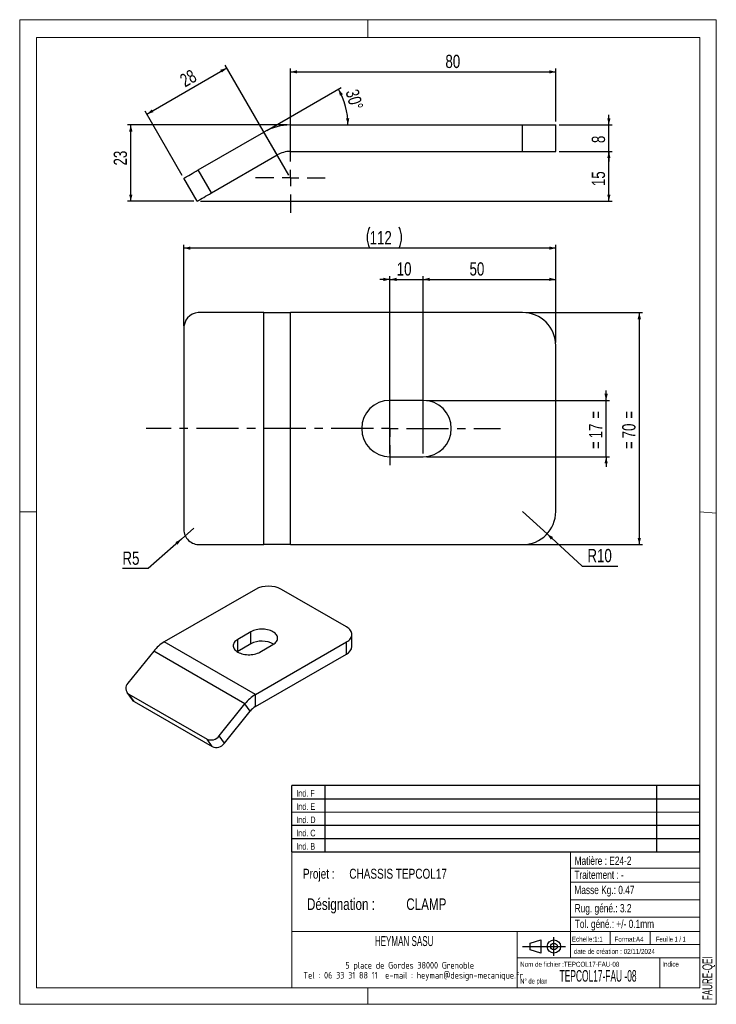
# Model space of a CAD drawing. Header units: millimetres. Extents: x 0 to 210, y 0 to 297.
import ezdxf

# ---------------------------------------------------------------- set-up
doc = ezdxf.new("R2010")
doc.units = ezdxf.units.MM
doc.linetypes.add('CENTERX2', pattern=[20.32, 12.7, -2.54, 2.54, -2.54])
for name, color, linetype in [('COTES', 1, 'Continuous'), ('NOTES', 6, 'Continuous'), ('TRAIT-MIXTES', 3, 'CENTERX2')]:
    doc.layers.add(name, color=color, linetype=linetype)
doc.layers.add('TRAIT-FORT', color=4, linetype='Continuous', lineweight=25)
doc.styles.add('SLDTEXTSTYLE0', font='TXT', dxfattribs={"width": 0.75})
doc.styles.add('SLDTEXTSTYLE1', font='TXT', dxfattribs={"width": 0.605})
doc.styles.add('SLDTEXTSTYLE2', font='TXT', dxfattribs={"width": 0.692308})
doc.styles.add('SLDTEXTSTYLE3', font='TXT', dxfattribs={"width": 0.7})
doc.styles.add('SLDTEXTSTYLE4', font='TXT', dxfattribs={"width": 0.54034})
doc.styles.add('SLDTEXTSTYLE5', font='ISOCP3', dxfattribs={"width": 0.96})
doc.dimstyles.new('SLDDIMSTYLE0', dxfattribs={"dimtxt": 4, "dimasz": 2, "dimexe": 0, "dimexo": 0.0625, "dimgap": 1, "dimtad": 1, "dimdec": 1, "dimrnd": 1e-09, "dimzin": 12, "dimdsep": 46, "dimtxsty": 'SLDTEXTSTYLE0', "dimsah": 1, "dimcen": 0.09, "dimadec": 0, "dimazin": 3, "dimtfac": 1, "dimtdec": 1, "dimtmove": 0, "dimatfit": 0, "dimfxl": 1, "dimfrac": 2, "dimtolj": 1, "dimtzin": 12, "dimarcsym": 0})
doc.dimstyles.new('SLDDIMSTYLE1', dxfattribs={"dimtxt": 4, "dimasz": 2, "dimexe": 0, "dimexo": 0.0625, "dimgap": 1, "dimtad": 1, "dimdec": 1, "dimrnd": 1e-09, "dimzin": 12, "dimdsep": 46, "dimtxsty": 'SLDTEXTSTYLE0', "dimsah": 1, "dimcen": 0.09, "dimadec": 0, "dimazin": 3, "dimtfac": 1, "dimtdec": 1, "dimtofl": 0, "dimtmove": 0, "dimatfit": 3, "dimfxl": 1, "dimfrac": 2, "dimtolj": 1, "dimtzin": 12, "dimarcsym": 0})
doc.dimstyles.new('SLDDIMSTYLE2', dxfattribs={"dimtxt": 4, "dimasz": 2, "dimexe": 0, "dimexo": 0.0625, "dimgap": 1, "dimtad": 1, "dimdec": 4, "dimzin": 12, "dimdsep": 46, "dimtxsty": 'SLDTEXTSTYLE0', "dimsah": 1, "dimcen": 0.09, "dimazin": 3, "dimtfac": 1, "dimtofl": 0, "dimtmove": 0, "dimatfit": 3, "dimfxl": 1, "dimfrac": 2, "dimtolj": 1, "dimtzin": 12, "dimarcsym": 0})
doc.dimstyles.new('SLDDIMSTYLE3', dxfattribs={"dimtxt": 4, "dimasz": 2, "dimexe": 0, "dimexo": 0.0625, "dimgap": 1, "dimtad": 1, "dimdec": 0, "dimrnd": 1e-09, "dimzin": 12, "dimdsep": 46, "dimtxsty": 'SLDTEXTSTYLE0', "dimsah": 1, "dimcen": 0.09, "dimadec": 0, "dimazin": 3, "dimtfac": 1, "dimtdec": 0, "dimtofl": 0, "dimtmove": 0, "dimatfit": 3, "dimfxl": 1, "dimfrac": 2, "dimtolj": 1, "dimtzin": 12, "dimarcsym": 0})
doc.dimstyles.new('SLDDIMSTYLE4', dxfattribs={"dimtxt": 4, "dimasz": 2, "dimexe": 0, "dimexo": 0.0625, "dimgap": 1, "dimtad": 0, "dimtih": 1, "dimtoh": 1, "dimdec": 1, "dimrnd": 1e-09, "dimzin": 12, "dimdsep": 46, "dimtxsty": 'SLDTEXTSTYLE0', "dimsah": 1, "dimcen": 0, "dimadec": 0, "dimazin": 3, "dimtfac": 1, "dimtdec": 1, "dimtofl": 0, "dimtmove": 0, "dimatfit": 3, "dimfxl": 1, "dimfrac": 2, "dimtolj": 1, "dimtzin": 12, "dimarcsym": 0})

# ---------------------------------------------------------------- blocks, each defined once
blk = doc.blocks.new('TAB MODIFS')
for p, q in [((123, 20), (0, 20)), ((0, 0), (0, 20)), ((10, 20), (10, 0)), ((110, 20), (110, 0)), ((123, 0), (123, 20)), ((0, 16), (123, 16)), ((0, 8), (123, 8)), ((0, 4), (123, 4)), ((0, 0), (123, 0))]:
    blk.add_line(p, q)
at = {"color": 7, "linetype": 'Continuous', "lineweight": 18}
blk.add_line((0, 12), (123, 12), dxfattribs=at)
at = {"color": 7}
for tag in ['AUTOATTR0', 'AUTOATTR1', 'AUTOATTR2', 'AUTOATTR3', 'AUTOATTR4', 'AUTOATTR5', 'AUTOATTR6', 'AUTOATTR7', 'AUTOATTR8', 'AUTOATTR9']:
    blk.add_attdef(tag, (0, 0), '', height=1, dxfattribs=at)
at = {"layer": 'NOTES', "color": 211, "char_height": 2, "attachment_point": 1, "style": 'SLDTEXTSTYLE0'}
for s, insert in [('Ind. F', (1.36, 18.66)), ('Ind. E', (1.36, 14.66)), ('Ind. D', (1.36, 10.66)), ('Ind. C', (1.36, 6.66)), ('Ind. B', (1.36, 2.66))]:
    blk.add_mtext(s, dxfattribs=dict(at, insert=insert))
blk = doc.blocks.new('Bloc2')
for p, q in [((2.32, 3.8), (5.55, 4.8)), ((2.32, 1.8), (2.32, 3.8)), ((5.55, 4.8), (5.55, 0.8)), ((9.48, 0), (9.48, 5.6)), ((0, 2.8), (12.98, 2.8)), ((5.55, 0.8), (2.32, 1.8))]:
    blk.add_line(p, q)
for radius in [2, 1]:
    blk.add_circle((9.48, 2.8), radius)
blk = doc.blocks.new('SW_NOTE_0')
at = {"layer": 'NOTES', "color": 0, "char_height": 3.5, "attachment_point": 1, "style": 'SLDTEXTSTYLE0'}
for s, insert in [('Désignation :', (0, 4.51)), ('CLAMP', (29.93, 4.51))]:
    blk.add_mtext(s, dxfattribs=dict(at, insert=insert))
blk = doc.blocks.new('SW_NOTE_1')
at = {"layer": 'NOTES', "color": 0, "char_height": 3, "attachment_point": 1, "style": 'SLDTEXTSTYLE0'}
for s, insert in [('Projet :', (0, 3.87)), ('CHASSIS TEPCOL17', (13.98, 3.87))]:
    blk.add_mtext(s, dxfattribs=dict(at, insert=insert))
blk = doc.blocks.new('SW_NOTE_2')
at = {"layer": 'NOTES', "color": 0, "char_height": 2, "attachment_point": 2, "style": 'SLDTEXTSTYLE5'}
for s, insert in [('5 place de Gordes 38000 Grenoble', (20.94, 2.58)), ('Tel : 06 33 31 88 11  e-mail : heyman@design-mecanique.fr', (22, -0.42))]:
    blk.add_mtext(s, dxfattribs=dict(at, insert=insert))
blk = doc.blocks.new('_D')
at = {"layer": 'COTES', "color": 1, "transparency": 16777216}
for p, q in [((177.6, 265.26), (177.6, 268.26)), ((162.6, 265.26), (178.6, 265.26)), ((177.6, 257.26), (177.6, 265.26)), ((162.6, 257.26), (178.6, 257.26)), ((177.6, 257.26), (177.6, 254.26))]:
    blk.add_line(p, q, dxfattribs=at)
for points in [[(177.6, 265.26), (178.1, 267.26), (177.1, 267.26)], [(177.6, 257.26), (177.1, 255.26), (178.1, 255.26)]]:
    blk.add_solid(points, dxfattribs=at)
at = {"layer": 'COTES', "color": 1, "transparency": 16777216, "insert": (172.44, 259.78), "char_height": 4, "attachment_point": 1, "rotation": 90, "style": 'SLDTEXTSTYLE0'}
blk.add_mtext('8', dxfattribs=at)
blk = doc.blocks.new('_D_1')
at = {"layer": 'COTES', "color": 1, "transparency": 16777216}
for p, q in [((80.6, 265.26), (32.47, 265.26)), ((33.47, 242.26), (33.47, 265.26)), ((52.47, 242.26), (32.47, 242.26))]:
    blk.add_line(p, q, dxfattribs=at)
for points in [[(33.47, 265.26), (32.97, 263.26), (33.97, 263.26)], [(33.47, 242.26), (33.97, 244.26), (32.97, 244.26)]]:
    blk.add_solid(points, dxfattribs=at)
at = {"layer": 'COTES', "color": 1, "transparency": 16777216, "insert": (28.31, 253.02), "char_height": 4, "attachment_point": 1, "rotation": 90, "style": 'SLDTEXTSTYLE0'}
blk.add_mtext('23', dxfattribs=at)
blk = doc.blocks.new('_D_2')
at = {"layer": 'COTES', "color": 1, "transparency": 16777216}
blk.add_line((74.46, 263.62), (96.91, 276.58), dxfattribs=at)
blk.add_arc((77.31, 265.26), 21.64, 0, 30, dxfattribs=at)
for points in [[(96.05, 276.08), (96.52, 274.07), (97.41, 274.53)], [(98.95, 265.26), (99.35, 267.28), (98.35, 267.24)]]:
    blk.add_solid(points, dxfattribs=at)
at = {"layer": 'COTES', "color": 1, "transparency": 16777216, "insert": (102.02, 276.37), "char_height": 4, "attachment_point": 1, "rotation": 285.6699, "style": 'SLDTEXTSTYLE0'}
blk.add_mtext('30°', dxfattribs=at)
blk = doc.blocks.new('_D_3')
at = {"layer": 'COTES', "color": 1, "transparency": 16777216}
for p, q in [((162.6, 257.26), (178.6, 257.26)), ((177.6, 242.26), (177.6, 257.26)), ((54.47, 242.26), (178.6, 242.26))]:
    blk.add_line(p, q, dxfattribs=at)
for points in [[(177.6, 257.26), (177.1, 255.26), (178.1, 255.26)], [(177.6, 242.26), (178.1, 244.26), (177.1, 244.26)]]:
    blk.add_solid(points, dxfattribs=at)
at = {"layer": 'COTES', "color": 1, "transparency": 16777216, "insert": (172.44, 246.8), "char_height": 4, "attachment_point": 1, "rotation": 90, "style": 'SLDTEXTSTYLE0'}
blk.add_mtext('15', dxfattribs=at)
blk = doc.blocks.new('_D_4')
at = {"layer": 'COTES', "color": 1, "transparency": 16777216}
for p, q in [((81.6, 260.76), (81.6, 282.26)), ((161.6, 266.26), (161.6, 282.26)), ((81.6, 281.26), (161.6, 281.26))]:
    blk.add_line(p, q, dxfattribs=at)
for points in [[(81.6, 281.26), (83.6, 280.76), (83.6, 281.76)], [(161.6, 281.26), (159.6, 281.76), (159.6, 280.76)]]:
    blk.add_solid(points, dxfattribs=at)
at = {"layer": 'COTES', "color": 1, "transparency": 16777216, "insert": (128.32, 286.42), "char_height": 4, "attachment_point": 1, "style": 'SLDTEXTSTYLE0'}
blk.add_mtext('80', dxfattribs=at)
blk = doc.blocks.new('_D_5')
at = {"layer": 'COTES', "color": 1, "transparency": 16777216}
for p, q in [((38.31, 268.52), (62.43, 282.45)), ((81.1, 250.13), (61.93, 283.32)), ((48.97, 250.05), (37.81, 269.39))]:
    blk.add_line(p, q, dxfattribs=at)
for points in [[(62.43, 282.45), (60.45, 281.88), (60.95, 281.02)], [(38.31, 268.52), (40.29, 269.09), (39.79, 269.95)]]:
    blk.add_solid(points, dxfattribs=at)
at = {"layer": 'COTES', "color": 1, "transparency": 16777216, "insert": (47.83, 279.97), "char_height": 4, "attachment_point": 1, "rotation": 30, "style": 'SLDTEXTSTYLE0'}
blk.add_mtext('28', dxfattribs=at)
blk = doc.blocks.new('SW_CENTERMARKSYMBOL_0')
at = {"layer": 'TRAIT-MIXTES', "color": 0}
for p, q in [((0, 5), (0, 10.5)), ((-5, 0), (-10.5, 0)), ((0, 0), (-2.5, 0)), ((0, 0), (0, 2.5)), ((0, 0), (0, -2.5)), ((0, 0), (2.5, 0)), ((5, 0), (10.5, 0)), ((0, -5), (0, -10.5))]:
    blk.add_line(p, q, dxfattribs=at)
blk = doc.blocks.new('_D_6')
at = {"layer": 'COTES', "color": 1, "transparency": 16777216}
for p, q in [((176.77, 182.16), (176.77, 185.16)), ((122.6, 182.16), (177.77, 182.16)), ((176.77, 165.16), (176.77, 182.16)), ((122.6, 165.16), (177.77, 165.16)), ((176.77, 165.16), (176.77, 162.16))]:
    blk.add_line(p, q, dxfattribs=at)
for points in [[(176.77, 182.16), (177.27, 184.16), (176.27, 184.16)], [(176.77, 165.16), (176.27, 163.16), (177.27, 163.16)]]:
    blk.add_solid(points, dxfattribs=at)
at = {"layer": 'COTES', "color": 1, "transparency": 16777216, "char_height": 4, "attachment_point": 1, "rotation": 90, "style": 'SLDTEXTSTYLE0'}
for s, insert in [('=', (171.61, 176.62)), ('17', (171.61, 170.71)), ('=', (171.61, 167.47))]:
    blk.add_mtext(s, dxfattribs=dict(at, insert=insert))
blk = doc.blocks.new('_D_7')
at = {"layer": 'COTES', "color": 1, "transparency": 16777216}
for p, q in [((111.6, 218.66), (108.6, 218.66)), ((111.6, 166.16), (111.6, 219.66)), ((111.6, 218.66), (121.6, 218.66)), ((121.6, 166.16), (121.6, 219.66)), ((121.6, 218.66), (124.6, 218.66))]:
    blk.add_line(p, q, dxfattribs=at)
for points in [[(111.6, 218.66), (109.6, 219.16), (109.6, 218.16)], [(121.6, 218.66), (123.6, 218.16), (123.6, 219.16)]]:
    blk.add_solid(points, dxfattribs=at)
at = {"layer": 'COTES', "color": 1, "transparency": 16777216, "insert": (113.64, 223.82), "char_height": 4, "attachment_point": 1, "style": 'SLDTEXTSTYLE0'}
blk.add_mtext('10', dxfattribs=at)
blk = doc.blocks.new('_D_8')
at = {"layer": 'COTES', "color": 1, "transparency": 16777216}
for p, q in [((152.6, 208.66), (187.77, 208.66)), ((186.77, 208.66), (186.77, 138.66)), ((152.6, 138.66), (187.77, 138.66))]:
    blk.add_line(p, q, dxfattribs=at)
for points in [[(186.77, 208.66), (186.27, 206.66), (187.27, 206.66)], [(186.77, 138.66), (187.27, 140.66), (186.27, 140.66)]]:
    blk.add_solid(points, dxfattribs=at)
at = {"layer": 'COTES', "color": 1, "transparency": 16777216, "char_height": 4, "attachment_point": 1, "rotation": 90, "style": 'SLDTEXTSTYLE0'}
for s, insert in [('=', (181.61, 176.62)), ('70', (181.61, 170.71)), ('=', (181.61, 167.47))]:
    blk.add_mtext(s, dxfattribs=dict(at, insert=insert))
blk = doc.blocks.new('_D_9')
at = {"layer": 'COTES', "color": 1, "transparency": 16777216}
for p, q in [((151.6, 148.66), (158.96, 141.9)), ((158.96, 141.9), (169.54, 132.19)), ((169.54, 132.19), (180.28, 132.19))]:
    blk.add_line(p, q, dxfattribs=at)
blk.add_solid([(158.96, 141.9), (160.1, 140.18), (160.78, 140.92)], dxfattribs=at)
at = {"layer": 'COTES', "color": 1, "transparency": 16777216, "insert": (171.13, 137.35), "char_height": 4, "attachment_point": 1, "style": 'SLDTEXTSTYLE0'}
blk.add_mtext('R10', dxfattribs=at)
blk = doc.blocks.new('_D_10')
at = {"layer": 'COTES', "color": 1, "transparency": 16777216}
for p, q in [((52.46, 143.66), (48.73, 140.33)), ((48.73, 140.33), (38.73, 131.41)), ((38.73, 131.41), (30.95, 131.41))]:
    blk.add_line(p, q, dxfattribs=at)
blk.add_solid([(48.73, 140.33), (46.9, 139.37), (47.57, 138.63)], dxfattribs=at)
at = {"layer": 'COTES', "color": 1, "transparency": 16777216, "insert": (30.95, 136.57), "char_height": 4, "attachment_point": 1, "style": 'SLDTEXTSTYLE0'}
blk.add_mtext('R5', dxfattribs=at)
blk = doc.blocks.new('_D_11')
at = {"layer": 'COTES', "color": 1, "transparency": 16777216}
for p, q in [((111.6, 185.66), (111.6, 219.66)), ((111.6, 218.66), (161.6, 218.66)), ((161.6, 199.66), (161.6, 219.66))]:
    blk.add_line(p, q, dxfattribs=at)
for points in [[(111.6, 218.66), (113.6, 218.16), (113.6, 219.16)], [(161.6, 218.66), (159.6, 219.16), (159.6, 218.16)]]:
    blk.add_solid(points, dxfattribs=at)
at = {"layer": 'COTES', "color": 1, "transparency": 16777216, "insert": (135.59, 223.82), "char_height": 4, "attachment_point": 1, "rotation": 360, "style": 'SLDTEXTSTYLE0'}
blk.add_mtext('50', dxfattribs=at)
blk = doc.blocks.new('_D_12')
at = {"layer": 'COTES', "color": 1, "transparency": 16777216}
for p, q in [((49.47, 204.66), (49.47, 229.1)), ((161.6, 199.66), (161.6, 229.1)), ((161.6, 228.1), (49.47, 228.1))]:
    blk.add_line(p, q, dxfattribs=at)
for centre, start, end in [((111.82, 231.27), 153.4349, 206.5651), ((107.99, 231.27), 333.4349, 26.5651)]:
    blk.add_arc(centre, 7.1, start, end, dxfattribs=at)
for points in [[(49.47, 228.1), (51.47, 227.6), (51.47, 228.6)], [(161.6, 228.1), (159.6, 228.6), (159.6, 227.6)]]:
    blk.add_solid(points, dxfattribs=at)
at = {"layer": 'COTES', "color": 1, "transparency": 16777216, "insert": (105.47, 233.25), "char_height": 4, "attachment_point": 1, "rotation": 360, "style": 'SLDTEXTSTYLE0'}
blk.add_mtext('112', dxfattribs=at)
blk = doc.blocks.new('SW_CENTERMARKSYMBOL_1')
at = {"layer": 'TRAIT-MIXTES', "color": 0}
for p, q in [((0, 5), (0, 11)), ((0, 5), (0, 11)), ((-5, 0), (-73.52, 0)), ((-5, 0), (-11, 0)), ((0, 0), (-2.5, 0)), ((0, 0), (-2.5, 0)), ((0, 0), (0, 2.5)), ((0, 0), (0, 2.5)), ((0, 0), (0, -2.5)), ((0, 0), (2.5, 0)), ((0, 0), (0, -2.5)), ((0, 0), (2.5, 0)), ((5, 0), (11, 0)), ((5, 0), (33.35, 0)), ((0, -5), (0, -11)), ((0, -5), (0, -11))]:
    blk.add_line(p, q, dxfattribs=at)

msp = doc.modelspace()

# ---------------------------------------------------------------- linework, layer by layer
at = {"color": 7, "linetype": 'Continuous', "lineweight": 18}
for p, q in [((-0.01708, 297.00001), (209.98292, 297.00001)), ((-0.01708, 297.00001), (-0.01708, 0.00001)), ((104.98292, 297.00001), (104.98292, 291.62682)), ((209.98292, 297.00001), (209.98292, 0.00001)), ((5.00001, 291.62682), (205.00002, 291.62682)), ((5.00001, 291.62682), (5.00001, 148.50908)), ((205.00002, 291.62682), (204.99989, 5.00007)), ((-0.01708, 148.50908), (5.00001, 148.50908)), ((5.00001, 148.50908), (5.00001, 5.00007)), ((204.99996, 148.51843), (209.98292, 148.1054)), ((5.00001, 67.69225), (5.00001, 5.00007)), ((81.99989, 46.00007), (81.99989, 5.00007)), ((204.99989, 46.00007), (81.99989, 46.00007)), ((165.99989, 46.00007), (165.99989, 14.00007)), ((204.99989, 46.00007), (204.99989, 5.00007)), ((165.99989, 41.1141), (204.99989, 41.1141)), ((165.99989, 36.79806), (204.99989, 36.79806)), ((165.99989, 31.55305), (204.9999, 31.55305)), ((165.99989, 26.26487), (204.99989, 26.26487)), ((81.99989, 22.00007), (204.99989, 22.00007)), ((149.99989, 22.00007), (149.99989, 5.00007)), ((177.99989, 22.00007), (177.99989, 18.00007)), ((189.99989, 22.00007), (189.99989, 18.00007)), ((165.99989, 18.00007), (204.99989, 18.00007)), ((149.99989, 14.00007), (204.99989, 14.00007)), ((192.99989, 14.00007), (192.99989, 5.00007)), ((5.00001, 5.00007), (204.99989, 5.00007)), ((81.99989, 5.00007), (204.99989, 5.00007)), ((104.98292, 0.00001), (104.98292, 5.00007)), ((-0.01708, 0.00001), (209.98292, 0.00001))]:
    msp.add_line(p, q, dxfattribs=at)
at = {"layer": 'TRAIT-FORT', "color": 4, "linetype": 'Continuous', "lineweight": 25}
for p, q in [((81.59553, 257.26051), (81.59553, 265.26051)), ((81.59553, 265.26051), (151.59553, 265.26051)), ((151.59553, 257.26051), (151.59553, 265.26051)), ((151.59553, 265.26051), (161.59553, 265.26051)), ((161.59553, 257.26051), (161.59553, 265.26051)), ((53.8013, 251.68871), (73.59552, 263.11692)), ((77.59553, 256.18871), (73.59552, 263.11692)), ((57.8013, 244.76051), (77.59553, 256.18871)), ((81.59553, 257.26051), (151.59553, 257.26051)), ((151.59553, 257.26051), (161.59553, 257.26051)), ((57.8013, 244.76051), (53.8013, 251.68871)), ((53.47117, 242.26051), (49.47117, 249.18871)), ((73.59552, 208.66171), (53.8013, 208.66171)), ((73.59552, 138.66171), (73.59552, 208.66171)), ((73.59552, 208.66171), (81.59553, 208.66171)), ((151.59553, 208.66171), (81.59553, 208.66171)), ((81.59553, 138.66171), (81.59553, 208.66171)), ((49.47117, 203.66171), (49.47117, 143.66171)), ((161.59553, 148.66171), (161.59553, 198.66171)), ((121.59553, 182.16171), (111.59553, 182.16171)), ((111.59553, 165.16171), (121.59553, 165.16171)), ((53.8013, 138.66171), (73.59552, 138.66171)), ((81.59553, 138.66171), (73.59552, 138.66171)), ((81.59553, 138.66171), (151.59553, 138.66171)), ((71.03233, 125.16808), (43.53374, 109.29347)), ((98.53093, 113.82908), (78.88908, 125.16808)), ((69.6574, 112.355), (65.72903, 110.0872)), ((65.72903, 106.45813), (65.72903, 110.0872)), ((69.6574, 108.72593), (69.6574, 112.355)), ((100.15812, 107.9322), (100.15812, 111.56127)), ((71.03233, 93.41887), (43.53374, 109.29347)), ((69.6574, 108.72593), (65.72903, 106.45813)), ((71.03233, 93.41887), (98.53093, 109.29347)), ((72.40726, 106.23194), (76.33564, 108.49974)), ((98.53093, 105.6644), (98.53093, 109.29347)), ((40.39104, 106.50683), (32.61513, 96.83367)), ((67.88964, 90.63222), (40.39104, 106.50683)), ((65.72903, 106.45813), (65.544, 106.34504)), ((71.03233, 89.7898), (98.53093, 105.6644)), ((32.3067, 94.10251), (33.87805, 91.86676)), ((32.87828, 93.5837), (56.44851, 79.9769)), ((34.44963, 91.34795), (32.87828, 93.5837)), ((71.03233, 89.7898), (71.03233, 93.41887)), ((34.44963, 91.34795), (58.01986, 77.74115)), ((60.11373, 80.95907), (67.88964, 90.63222)), ((69.46099, 88.39648), (67.88964, 90.63222)), ((61.68508, 78.72332), (69.46099, 88.39648)), ((61.68508, 78.72332), (60.11373, 80.95907)), ((58.01986, 77.74115), (56.44851, 79.9769))]:
    msp.add_line(p, q, dxfattribs=at)
at = {"layer": 'TRAIT-FORT', "color": 4, "linetype": 'Continuous', "lineweight": 25, "flags": 128}
for points in [[(49.47117, 249.18871), (49.51524, 249.21416), (49.64657, 249.28998), (49.86248, 249.41463), (50.15856, 249.58558), (50.52881, 249.79934), (50.96566, 250.05156), (51.46026, 250.33711), (52.00249, 250.65018), (52.58136, 250.98438), (53.18506, 251.33293), (53.8013, 251.68871)], [(53.47117, 242.26051), (53.51525, 242.28596), (53.64657, 242.36178), (53.86247, 242.48643), (54.15856, 242.65738), (54.52881, 242.87114), (54.96567, 243.12336), (55.46025, 243.40891), (56.0025, 243.72197), (56.58136, 244.05618), (57.18505, 244.40472), (57.8013, 244.76051)], [(76.33564, 108.49974), (76.66638, 108.7118), (76.95691, 108.94264), (77.20405, 109.18976), (77.40509, 109.45043), (77.55784, 109.72181), (77.6606, 110.00092), (77.71227, 110.2847), (77.71227, 110.57005), (77.6606, 110.85383), (77.55784, 111.13294), (77.40509, 111.40431), (77.20405, 111.66499), (76.95691, 111.9121), (76.66638, 112.14295), (76.33564, 112.355), (75.96831, 112.54594), (75.56843, 112.71366), (75.14036, 112.85633), (74.68881, 112.97239), (74.21872, 113.06057), (73.73524, 113.11989), (73.24366, 113.14972), (72.74938, 113.14972), (72.2578, 113.11989), (71.77432, 113.06057), (71.30423, 112.97239), (70.85268, 112.85633), (70.42461, 112.71366), (70.02473, 112.54594), (69.6574, 112.355)], [(98.53093, 109.29347), (98.89706, 109.52668), (99.22184, 109.77948), (99.50212, 110.04943), (99.73522, 110.33395), (99.9189, 110.63029), (100.05137, 110.93559), (100.13136, 111.24692), (100.15812, 111.56127), (100.13136, 111.87563), (100.05137, 112.18696), (99.9189, 112.49226), (99.73522, 112.7886), (99.50212, 113.07312), (99.22184, 113.34307), (98.89706, 113.59587), (98.53093, 113.82908)], [(65.72903, 110.0872), (65.39829, 109.87515), (65.10776, 109.6443), (64.86062, 109.39719), (64.65957, 109.13651), (64.50683, 108.86514), (64.40406, 108.58603), (64.3524, 108.30225), (64.3524, 108.0169), (64.40406, 107.73312), (64.50683, 107.45401), (64.65957, 107.18263), (64.86062, 106.92196), (65.10776, 106.67484), (65.39829, 106.444), (65.72903, 106.23194), (66.09636, 106.04101), (66.49624, 105.87329), (66.9243, 105.73062), (67.37586, 105.61456), (67.84595, 105.52638), (68.32943, 105.46706), (68.82101, 105.43723), (69.31529, 105.43723), (69.80687, 105.46706), (70.29035, 105.52638), (70.76044, 105.61456), (71.21199, 105.73062), (71.64006, 105.87329), (72.03994, 106.04101), (72.40726, 106.23194)]]:
    msp.add_lwpolyline(points, dxfattribs=at)
at = {"layer": 'TRAIT-FORT', "color": 4, "linetype": 'Continuous', "lineweight": 25}
for centre, radius, start, end in [((81.59553, 249.26051), 16, 90, 120), ((81.59553, 249.26051), 8, 90, 120), ((54.19635, 203.94458), 4.73365, 94.7873353, 183.4258662), ((151.59553, 198.66171), 10, 360, 90), ((111.59553, 173.66171), 8.5, 90, 270), ((121.59553, 173.66171), 8.5, 270, 90), ((151.59553, 148.66171), 10, 270, 0), ((54.12794, 143.31959), 4.66932, 175.7981866, 265.9886119), ((74.96071, 117.58634), 8.53901, 62.6096843, 117.3903219), ((49.5112, 99.38682), 11.5703, 121.1059023, 142.0212586), ((72.98517, 102.36626), 7.1777, 60.4905845, 117.6213078), ((97.3778, 108.20946), 2.7941, 294.3746311, 354.3052198), ((34.05615, 95.31471), 2.09375, 133.491648, 235.7666524), ((77.0098, 83.51222), 11.5703, 121.1059023, 142.0212586), ((35.33025, 92.89241), 1.77788, 215.2325812, 240.3091584), ((74.02107, 84.83648), 5.78515, 121.1058959, 142.021265), ((57.66685, 82.76027), 3.03834, 246.3599287, 323.6423337), ((59.2382, 80.52452), 3.03834, 246.3598929, 323.6423695)]:
    msp.add_arc(centre, radius, start, end, dxfattribs=at)

# ---------------------------------------------------------------- block references
for name, p in [('TAB MODIFS', (81.99345, 45.98993)), ('Bloc2', (151.5598, 14.63436))]:
    msp.add_blockref(name, p)
at = {"layer": 'NOTES', "color": 211}
for name, p in [('SW_NOTE_1', (85.36713, 37.00908)), ('SW_NOTE_0', (86.5923, 27.44498)), ('SW_NOTE_2', (96.62542, 10.19141))]:
    msp.add_blockref(name, p, dxfattribs=at)
at = {"layer": 'TRAIT-MIXTES', "color": 3}
for name, p in [('SW_CENTERMARKSYMBOL_0', (81.59553, 249.26051)), ('SW_CENTERMARKSYMBOL_1', (111.59553, 173.66171))]:
    msp.add_blockref(name, p, dxfattribs=at)

# ---------------------------------------------------------------- texts
at = {"layer": 'NOTES', "color": 211}
for s, insert, char_height, attachment_point, style in [('Matière : E24-2', (167.26638, 44.55517), 2.5, 1, 'SLDTEXTSTYLE0'), ('Traitement : -', (167.1954, 40.31783), 2.5, 1, 'SLDTEXTSTYLE0'), ('Masse Kg.: 0.47', (167.1954, 35.75001), 2.5, 1, 'SLDTEXTSTYLE0'), ('Rug. géné.: 3.2', (167.28463, 30.23562), 2.5, 1, 'SLDTEXTSTYLE0'), ('Tol. géné.: +/- 0.1mm', (167.32348, 25.4994), 2.5, 1, 'SLDTEXTSTYLE0'), ('HEYMAN SASU', (115.8788, 20.57008), 3, 2, 'SLDTEXTSTYLE1'), ('Echelle:1:1', (166.45335, 20.40482), 1.5, 1, 'SLDTEXTSTYLE0'), ('Format:A4', (179.28917, 20.38022), 1.5, 1, 'SLDTEXTSTYLE0'), ('Feuille 1 / 1', (191.80627, 20.38405), 1.5, 1, 'SLDTEXTSTYLE2'), ('date de création : 02/11/2024', (167.00885, 16.69482), 1.5, 1, 'SLDTEXTSTYLE0'), ('Nom de fichier :TEPCOL17-FAU-08', (150.85229, 12.81543), 1.5, 1, 'SLDTEXTSTYLE0'), ('Indice', (193.69258, 12.86023), 1.5, 1, 'SLDTEXTSTYLE0'), ('TEPCOL17-FAU -08', (162.75595, 10.32954), 3.5, 1, 'SLDTEXTSTYLE4'), ('N° de plan', (150.87802, 7.76509), 1.5, 1, 'SLDTEXTSTYLE3')]:
    msp.add_mtext(s, dxfattribs=dict(at, insert=insert, char_height=char_height, attachment_point=attachment_point, style=style))
at = {"layer": 'NOTES', "color": 211, "insert": (205.79594, 1.25642), "char_height": 3, "attachment_point": 1, "rotation": 90, "style": 'SLDTEXTSTYLE1'}
msp.add_mtext('FAURE-QEI', dxfattribs=at)

# ---------------------------------------------------------------- dimensions: what is measured, and where the dimension line sits
at = {"layer": 'COTES', "color": 1}
for base, p1, p2, dimstyle, picture, middle in [((161.59553, 281.26051), (81.59553, 259.76051), (161.59553, 265.26051), 'SLDDIMSTYLE1', '_D_4', (131.27992, 281.26051)), ((121.59553, 218.66171), (111.59553, 165.16171), (121.59553, 165.16171), 'SLDDIMSTYLE0', '_D_7', (116.59553, 218.66171))]:
    dim = msp.add_linear_dim(base=base, p1=p1, p2=p2, dimstyle=dimstyle, dxfattribs=at)
    dim.commit()
    dim.dimension.update_dxf_attribs({"geometry": picture, "text_midpoint": middle, "dimtype": 160})
for base, p1, p2, angle, dimstyle, picture, middle in [((62.43348, 282.45014), (49.47117, 249.18871), (81.59553, 249.26051), 30, 'SLDDIMSTYLE3', '_D_5', (52.97025, 276.98654)), ((177.59553, 265.26051), (161.59553, 257.26051), (161.59553, 265.26051), 90, 'SLDDIMSTYLE0', '_D', (177.59553, 261.26051)), ((33.47117, 265.26051), (53.47117, 242.26051), (81.59553, 265.26051), 90, 'SLDDIMSTYLE1', '_D_1', (33.47117, 255.97621)), ((177.59553, 257.26051), (53.47117, 242.26051), (161.59553, 257.26051), 90, 'SLDDIMSTYLE1', '_D_3', (177.59553, 249.76051)), ((161.59553, 218.66171), (111.59553, 184.66171), (161.59553, 198.66171), 360, 'SLDDIMSTYLE1', '_D_11', (138.54148, 218.66171))]:
    dim = msp.add_linear_dim(base=base, p1=p1, p2=p2, angle=angle, dimstyle=dimstyle, dxfattribs=at)
    dim.commit()
    dim.dimension.update_dxf_attribs({"geometry": picture, "text_midpoint": middle, "dimtype": 160})
dim = msp.add_angular_dim_2l(base=(98.20871, 270.86075), line1=((73.59553, 263.11692), (49.47117, 249.18871)), line2=((81.59553, 265.26051), (161.59553, 265.26051)), dimstyle='SLDDIMSTYLE2', dxfattribs=at)
dim.commit()
dim.dimension.update_dxf_attribs({"geometry": '_D_2', "text_midpoint": (98.14181, 271.10473), "dimtype": 162})
for base, p1, p2, angle, text, dimstyle, picture, middle in [((49.47117, 228.09629), (161.59553, 198.66171), (49.47117, 203.66171), 360, '(<>)', 'SLDDIMSTYLE3', '_D_12', (109.90246, 228.09629)), ((183.59553, 138.66171), (151.59553, 208.66171), (151.59553, 138.66171), 90, '=<>=', 'SLDDIMSTYLE1', '_D_8', (183.59553, 173.66171)), ((173.59553, 182.16171), (121.59553, 165.16171), (121.59553, 182.16171), 90, '=<>=', 'SLDDIMSTYLE0', '_D_6', (173.59553, 173.66171))]:
    dim = msp.add_linear_dim(base=base, p1=p1, p2=p2, angle=angle, text=text, dimstyle=dimstyle, dxfattribs=at)
    dim.commit()
    dim.dimension.update_dxf_attribs({"geometry": picture, "text_midpoint": middle, "dimtype": 160})
for center, mpoint, picture, middle in [((151.59553, 148.66171), (158.96341, 141.90048), '_D_9', (175.70582, 135.36669)), ((52.45593, 143.66171), (48.72532, 140.33267), '_D_10', (34.04235, 134.58563))]:
    dim = msp.add_radius_dim(center=center, mpoint=mpoint, dimstyle='SLDDIMSTYLE4', dxfattribs=at)
    dim.commit()
    dim.dimension.update_dxf_attribs({"geometry": picture, "text_midpoint": middle, "dimtype": 164})

doc.saveas('drawing.dxf')
